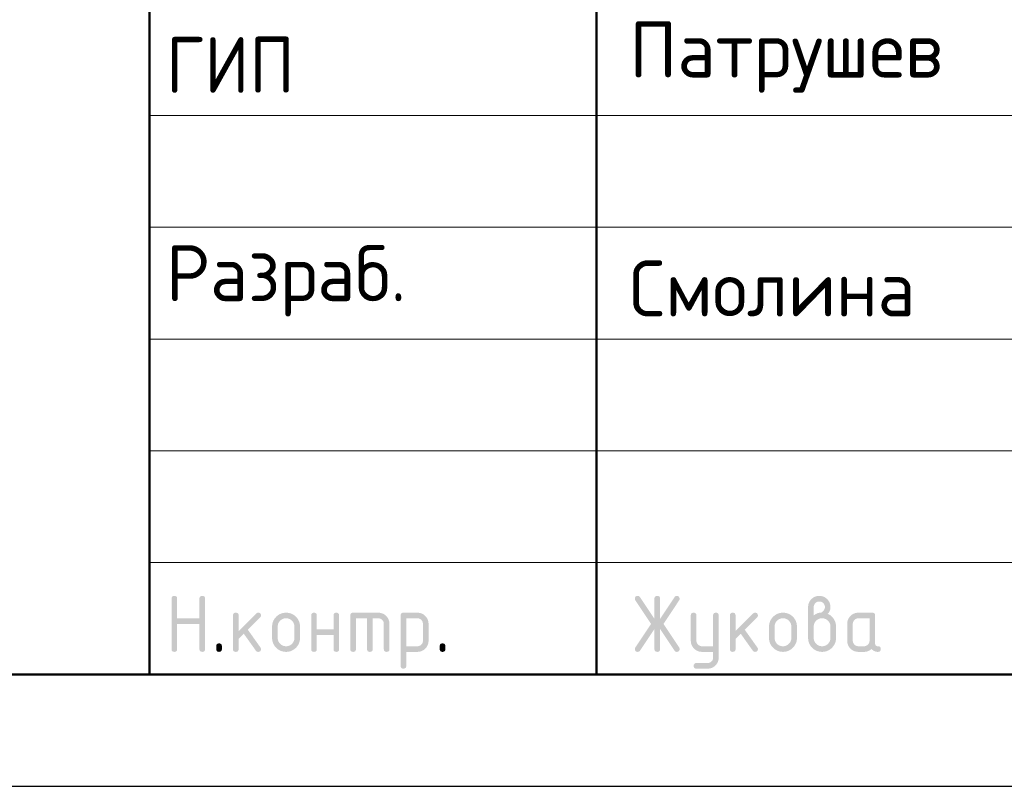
# Model space of a CAD drawing. Header units: millimetres. Extents: x 0 to 50400, y 0 to 35640.
# Tile 2 of 7: x 26904 to 32188, y 0 to 4113. Entities that reach past the tile are written whole.
import ezdxf

# ---------------------------------------------------------------- set-up
doc = ezdxf.new("R2010")
doc.units = ezdxf.units.MM
doc.layers.add('Standard', color=7, linetype='Continuous', lineweight=25)
doc.styles.add('ISOCPEUR', font='txt')

msp = doc.modelspace()

# ---------------------------------------------------------------- hatches: boundary and pattern name
at = {"layer": 'Standard', "linetype": 'Continuous', "lineweight": 25, "transparency": 33554687}
for points in [[(27718.9, 736.5), (27718.9, 1006.5), (27718.9, 1008.4), (27719.1, 1010.1), (27719.4, 1011.7), (27719.8, 1013.1), (27720.3, 1014.5), (27721, 1015.7), (27721.7, 1016.9), (27722.7, 1017.8), (27723.6, 1018.7), (27724.8, 1019.4), (27725.9, 1020.1), (27727.4, 1020.6), (27728.8, 1021.1), (27730.4, 1021.3), (27732, 1021.5), (27733.9, 1021.5), (27735.8, 1021.5), (27737.4, 1021.3), (27739.1, 1021.1), (27740.5, 1020.6), (27741.9, 1020.1), (27743.1, 1019.4), (27744.3, 1018.7), (27745.2, 1017.8), (27746.1, 1016.9), (27746.8, 1015.7), (27747.5, 1014.5), (27748, 1013.1), (27748.5, 1011.7), (27748.7, 1010.1), (27749, 1008.4), (27749, 1006.6), (27749, 901.6), (27868.6, 901.6), (27868.6, 1006.6), (27868.6, 1008.4), (27868.9, 1010.1), (27869.1, 1011.7), (27869.6, 1013.1), (27870, 1014.5), (27870.7, 1015.7), (27871.4, 1016.9), (27872.4, 1017.8), (27873.3, 1018.7), (27874.5, 1019.4), (27875.7, 1020.1), (27877.1, 1020.6), (27878.5, 1021.1), (27880.1, 1021.3), (27881.8, 1021.5), (27883.6, 1021.5), (27885.5, 1021.5), (27887.2, 1021.3), (27888.8, 1021.1), (27890.2, 1020.6), (27891.6, 1020.1), (27892.8, 1019.4), (27894, 1018.7), (27894.9, 1017.8), (27895.9, 1016.9), (27896.6, 1015.7), (27897.3, 1014.5), (27897.7, 1013.1), (27898.2, 1011.7), (27898.4, 1010.1), (27898.7, 1008.4), (27898.7, 1006.5), (27898.7, 736.5), (27898.7, 734.7), (27898.4, 733), (27898.2, 731.4), (27897.7, 730), (27897.3, 728.6), (27896.6, 727.4), (27895.9, 726.2), (27894.9, 725.3), (27894, 724.4), (27892.8, 723.7), (27891.6, 723), (27890.2, 722.5), (27888.8, 722), (27887.2, 721.8), (27885.5, 721.5), (27883.6, 721.5), (27881.8, 721.5), (27880.1, 721.8), (27878.5, 722), (27877.1, 722.5), (27875.7, 723), (27874.5, 723.7), (27873.3, 724.4), (27872.4, 725.3), (27871.4, 726.2), (27870.7, 727.4), (27870, 728.6), (27869.6, 730), (27869.1, 731.4), (27868.9, 733), (27868.6, 734.7), (27868.6, 736.5), (27868.6, 871.5), (27749, 871.5), (27749, 736.5), (27749, 734.7), (27748.7, 733), (27748.5, 731.4), (27748, 730), (27747.5, 728.6), (27746.8, 727.4), (27746.1, 726.2), (27745.2, 725.3), (27744.3, 724.4), (27743.1, 723.7), (27741.9, 723), (27740.5, 722.5), (27739.1, 722), (27737.4, 721.8), (27735.8, 721.5), (27733.9, 721.5), (27732, 721.5), (27730.4, 721.8), (27728.8, 722), (27727.4, 722.5), (27725.9, 723), (27724.8, 723.7), (27723.6, 724.4), (27722.7, 725.3), (27721.7, 726.2), (27721, 727.4), (27720.3, 728.6), (27719.8, 730), (27719.4, 731.4), (27719.1, 733), (27718.9, 734.7)], [(30310.2, 844.4), (30232.8, 728.1), (30231.7, 726.5), (30230.4, 725.3), (30229, 724), (30227.4, 723.2), (30225.8, 722.4), (30224, 721.9), (30222.1, 721.5), (30220, 721.5), (30218.2, 721.5), (30216.6, 721.8), (30215, 722), (30213.6, 722.5), (30212.2, 723), (30211, 723.8), (30209.9, 724.5), (30209, 725.5), (30208, 726.4), (30207.4, 727.7), (30206.7, 728.9), (30206.2, 730.4), (30205.7, 731.8), (30205.5, 733.5), (30205.3, 735.2), (30205.3, 737.2), (30205.3, 739.1), (30205.9, 741.1), (30206.5, 743), (30207.8, 744.9), (30292.1, 871.4), (30207.8, 997.9), (30206.5, 999.9), (30205.9, 1001.8), (30205.3, 1003.8), (30205.3, 1005.9), (30205.3, 1007.8), (30205.5, 1009.5), (30205.7, 1011.3), (30206.2, 1012.7), (30206.7, 1014.2), (30207.4, 1015.4), (30208.1, 1016.6), (30209, 1017.6), (30210, 1018.6), (30211.1, 1019.3), (30212.3, 1020.1), (30213.7, 1020.6), (30215.1, 1021), (30216.8, 1021.3), (30218.4, 1021.5), (30220.3, 1021.5), (30222.3, 1021.5), (30224, 1021.1), (30225.8, 1020.7), (30227.4, 1019.8), (30228.9, 1019), (30230.3, 1017.7), (30231.6, 1016.4), (30232.8, 1014.7), (30310.2, 898.7), (30310.2, 1006.5), (30310.2, 1008.4), (30310.5, 1010.1), (30310.7, 1011.7), (30311.2, 1013.1), (30311.7, 1014.5), (30312.4, 1015.7), (30313.1, 1016.9), (30314, 1017.8), (30314.9, 1018.7), (30316.1, 1019.4), (30317.3, 1020.1), (30318.7, 1020.6), (30320.1, 1021.1), (30321.8, 1021.3), (30323.4, 1021.5), (30325.3, 1021.5), (30327.2, 1021.5), (30328.8, 1021.3), (30330.4, 1021.1), (30331.8, 1020.6), (30333.3, 1020.1), (30334.4, 1019.4), (30335.6, 1018.7), (30336.5, 1017.8), (30337.5, 1016.9), (30338.2, 1015.7), (30338.9, 1014.5), (30339.4, 1013.1), (30339.8, 1011.7), (30340.1, 1010.1), (30340.3, 1008.4), (30340.3, 1006.5), (30340.3, 898.7), (30417.8, 1014.7), (30418.9, 1016.4), (30420.3, 1017.7), (30421.6, 1019), (30423.2, 1019.8), (30424.8, 1020.7), (30426.6, 1021.1), (30428.5, 1021.5), (30430.5, 1021.5), (30432, 1021.5), (30433.4, 1021.3), (30434.9, 1021), (30436.2, 1020.4), (30437.5, 1019.8), (30438.7, 1019), (30439.9, 1018.1), (30441, 1017), (30442, 1015.9), (30442.8, 1014.6), (30443.6, 1013.4), (30444.2, 1012.1), (30444.7, 1010.7), (30445, 1009.3), (30445.3, 1007.9), (30445.3, 1006.3), (30445.3, 1004.1), (30444.6, 1002), (30444, 999.9), (30442.8, 997.9), (30358.5, 871.4), (30442.8, 744.9), (30444, 743), (30444.6, 741), (30445.3, 738.9), (30445.3, 736.8), (30445.3, 735.2), (30445, 733.8), (30444.7, 732.4), (30444.2, 731), (30443.7, 729.7), (30442.9, 728.5), (30442.1, 727.2), (30441.1, 726.1), (30440, 724.9), (30438.8, 724.1), (30437.7, 723.3), (30436.4, 722.7), (30435.1, 722.1), (30433.7, 721.8), (30432.3, 721.5), (30430.7, 721.5), (30428.6, 721.5), (30426.7, 721.9), (30424.8, 722.4), (30423.2, 723.2), (30421.6, 724), (30420.2, 725.3), (30418.9, 726.5), (30417.8, 728.1), (30340.3, 844.4), (30340.3, 736.5), (30340.3, 734.7), (30340.1, 733), (30339.8, 731.4), (30339.4, 730), (30338.9, 728.6), (30338.2, 727.4), (30337.5, 726.2), (30336.5, 725.3), (30335.6, 724.4), (30334.4, 723.7), (30333.3, 723), (30331.8, 722.5), (30330.4, 722), (30328.8, 721.8), (30327.2, 721.5), (30325.3, 721.5), (30323.4, 721.5), (30321.8, 721.8), (30320.1, 722), (30318.7, 722.5), (30317.3, 723), (30316.1, 723.7), (30314.9, 724.4), (30314, 725.3), (30313.1, 726.2), (30312.4, 727.4), (30311.7, 728.6), (30311.2, 730), (30310.7, 731.4), (30310.5, 733), (30310.2, 734.7), (30310.2, 736.5)], [(28078.7, 832.8), (28173, 927.1), (28174.1, 928.1), (28175.3, 929), (28176.5, 929.8), (28177.9, 930.3), (28179.2, 930.8), (28180.6, 931.1), (28182.1, 931.4), (28183.7, 931.4), (28185.6, 931.4), (28187.2, 931.1), (28188.9, 930.9), (28190.3, 930.4), (28191.7, 930), (28192.8, 929.3), (28194, 928.6), (28195, 927.6), (28195.9, 926.7), (28196.6, 925.5), (28197.3, 924.3), (28197.8, 922.9), (28198.2, 921.5), (28198.5, 919.9), (28198.7, 918.3), (28198.7, 916.4), (28198.7, 914.9), (28198.4, 913.5), (28198.1, 912.1), (28197.6, 910.8), (28197, 909.5), (28196.1, 908.3), (28195.3, 907.1), (28194.1, 905.9), (28128.3, 840.1), (28195.7, 745.2), (28197.2, 743.1), (28198, 740.9), (28198.7, 738.7), (28198.7, 736.3), (28198.7, 734.5), (28198.5, 732.8), (28198.2, 731.2), (28197.8, 729.9), (28197.3, 728.5), (28196.6, 727.3), (28195.9, 726.2), (28195, 725.2), (28194, 724.3), (28192.8, 723.6), (28191.7, 722.9), (28190.3, 722.5), (28188.9, 722), (28187.2, 721.8), (28185.6, 721.5), (28183.7, 721.5), (28181.7, 721.5), (28179.9, 721.9), (28178.2, 722.3), (28176.6, 723.1), (28175, 723.9), (28173.7, 725.1), (28172.3, 726.3), (28171.2, 727.9), (28106.7, 818.6), (28078.7, 790.6), (28078.7, 736.5), (28078.7, 734.7), (28078.5, 733), (28078.3, 731.4), (28077.8, 730), (28077.3, 728.6), (28076.6, 727.4), (28075.9, 726.2), (28075, 725.3), (28074, 724.4), (28072.9, 723.7), (28071.7, 723), (28070.3, 722.5), (28068.9, 722), (28067.2, 721.8), (28065.6, 721.5), (28063.7, 721.5), (28061.8, 721.5), (28060.2, 721.8), (28058.5, 722), (28057.1, 722.5), (28055.7, 723), (28054.5, 723.7), (28053.4, 724.4), (28052.4, 725.3), (28051.5, 726.2), (28050.8, 727.4), (28050.1, 728.6), (28049.6, 730), (28049.2, 731.4), (28048.9, 733), (28048.7, 734.7), (28048.7, 736.5), (28048.7, 916.4), (28048.7, 918.3), (28048.9, 919.9), (28049.2, 921.5), (28049.6, 922.9), (28050.1, 924.3), (28050.8, 925.5), (28051.5, 926.7), (28052.4, 927.6), (28053.4, 928.6), (28054.5, 929.3), (28055.7, 930), (28057.1, 930.4), (28058.5, 930.9), (28060.2, 931.1), (28061.8, 931.4), (28063.7, 931.4), (28065.6, 931.4), (28067.2, 931.1), (28068.9, 930.9), (28070.3, 930.4), (28071.7, 930), (28072.9, 929.3), (28074, 928.6), (28075, 927.6), (28075.9, 926.7), (28076.6, 925.5), (28077.3, 924.3), (28077.8, 922.9), (28078.3, 921.5), (28078.5, 919.9), (28078.7, 918.3), (28078.7, 916.4)], [(28498.4, 811.4), (28498.4, 736.5), (28498.4, 734.7), (28498.2, 733), (28497.9, 731.4), (28497.5, 730), (28497, 728.6), (28496.3, 727.4), (28495.6, 726.2), (28494.6, 725.3), (28493.7, 724.4), (28492.5, 723.6), (28491.4, 723), (28489.9, 722.5), (28488.5, 722), (28486.9, 721.8), (28485.2, 721.5), (28483.4, 721.5), (28481.5, 721.5), (28479.8, 721.8), (28478.2, 722), (28476.8, 722.5), (28475.4, 723), (28474.2, 723.7), (28473, 724.4), (28472.1, 725.3), (28471.2, 726.2), (28470.5, 727.4), (28469.8, 728.6), (28469.3, 730), (28468.8, 731.4), (28468.6, 733), (28468.3, 734.7), (28468.3, 736.5), (28468.3, 916.4), (28468.3, 918.3), (28468.6, 919.9), (28468.8, 921.5), (28469.3, 922.9), (28469.8, 924.3), (28470.5, 925.5), (28471.2, 926.7), (28472.1, 927.6), (28473, 928.6), (28474.2, 929.3), (28475.4, 930), (28476.8, 930.4), (28478.2, 930.9), (28479.8, 931.1), (28481.5, 931.4), (28483.4, 931.4), (28485.2, 931.4), (28486.9, 931.1), (28488.5, 930.9), (28489.9, 930.4), (28491.4, 930), (28492.5, 929.3), (28493.7, 928.6), (28494.6, 927.6), (28495.6, 926.7), (28496.3, 925.5), (28497, 924.4), (28497.5, 923), (28497.9, 921.5), (28498.2, 919.9), (28498.4, 918.3), (28498.4, 916.4), (28498.4, 841.5), (28588, 841.5), (28588, 916.4), (28588, 918.3), (28588.2, 919.9), (28588.5, 921.5), (28589, 923), (28589.4, 924.4), (28590.1, 925.5), (28590.8, 926.7), (28591.8, 927.6), (28592.7, 928.6), (28593.9, 929.3), (28595.1, 930), (28596.5, 930.4), (28597.9, 930.9), (28599.5, 931.1), (28601.2, 931.4), (28603, 931.4), (28604.9, 931.4), (28606.6, 931.1), (28608.2, 930.9), (28609.6, 930.4), (28611, 930), (28612.2, 929.3), (28613.4, 928.6), (28614.3, 927.6), (28615.2, 926.7), (28615.9, 925.5), (28616.7, 924.3), (28617.1, 922.9), (28617.6, 921.5), (28617.8, 919.9), (28618.1, 918.3), (28618.1, 916.4), (28618.1, 736.5), (28618.1, 734.7), (28617.8, 733), (28617.6, 731.4), (28617.1, 730), (28616.7, 728.6), (28615.9, 727.4), (28615.2, 726.2), (28614.3, 725.3), (28613.4, 724.4), (28612.2, 723.7), (28611, 723), (28609.6, 722.5), (28608.2, 722), (28606.6, 721.8), (28604.9, 721.5), (28603, 721.5), (28601.2, 721.5), (28599.5, 721.8), (28597.9, 722), (28596.5, 722.5), (28595.1, 723), (28593.9, 723.6), (28592.7, 724.4), (28591.8, 725.3), (28590.8, 726.2), (28590.1, 727.4), (28589.4, 728.6), (28589, 730), (28588.5, 731.4), (28588.2, 733), (28588, 734.7), (28588, 736.5), (28588, 811.4)], [(28693.2, 931.4), (28828.1, 931.4), (28831.2, 931.4), (28834.2, 931.1), (28837.2, 930.8), (28840.1, 930.3), (28843, 929.7), (28845.7, 928.9), (28848.5, 928.1), (28851.2, 927), (28853.8, 925.9), (28856.4, 924.6), (28858.9, 923.2), (28861.3, 921.5), (28863.7, 919.9), (28866, 918), (28868.3, 916.1), (28870.5, 913.9), (28872.7, 911.7), (28874.6, 909.4), (28876.5, 907.1), (28878.2, 904.7), (28879.8, 902.3), (28881.2, 899.7), (28882.5, 897.2), (28883.6, 894.5), (28884.7, 891.9), (28885.5, 889.1), (28886.4, 886.3), (28886.9, 883.4), (28887.5, 880.6), (28887.7, 877.6), (28888, 874.5), (28888, 871.4), (28888, 736.5), (28888, 734.7), (28887.8, 733), (28887.5, 731.4), (28887.1, 730), (28886.6, 728.6), (28885.9, 727.4), (28885.2, 726.2), (28884.3, 725.3), (28883.3, 724.4), (28882.1, 723.7), (28881, 723), (28879.6, 722.5), (28878.1, 722), (28876.5, 721.8), (28874.9, 721.5), (28873, 721.5), (28871.1, 721.5), (28869.5, 721.8), (28867.8, 722), (28866.4, 722.5), (28865, 723), (28863.8, 723.6), (28862.7, 724.4), (28861.7, 725.3), (28860.8, 726.2), (28860.1, 727.4), (28859.4, 728.6), (28858.9, 730), (28858.4, 731.4), (28858.2, 733), (28857.9, 734.7), (28857.9, 736.5), (28857.9, 871.4), (28857.9, 874.5), (28857.4, 877.5), (28856.9, 880.4), (28855.8, 883.1), (28854.7, 885.7), (28853.1, 888.1), (28851.5, 890.5), (28849.3, 892.7), (28847.2, 894.9), (28844.8, 896.5), (28842.4, 898.1), (28839.7, 899.2), (28837.1, 900.2), (28834.1, 900.8), (28831.2, 901.3), (28828, 901.3), (28798.1, 901.3), (28798.1, 736.5), (28798.1, 734.7), (28797.9, 733), (28797.6, 731.4), (28797.2, 730), (28796.7, 728.6), (28796, 727.4), (28795.3, 726.2), (28794.4, 725.3), (28793.4, 724.4), (28792.3, 723.6), (28791.1, 723), (28789.7, 722.5), (28788.3, 722), (28786.6, 721.8), (28785, 721.5), (28783.1, 721.5), (28781.2, 721.5), (28779.6, 721.8), (28777.9, 722), (28776.5, 722.5), (28775.1, 723), (28773.9, 723.6), (28772.8, 724.4), (28771.8, 725.3), (28770.9, 726.2), (28770.2, 727.4), (28769.5, 728.6), (28769, 730), (28768.5, 731.4), (28768.3, 733), (28768.1, 734.7), (28768.1, 736.5), (28768.1, 901.3), (28708.2, 901.3), (28708.2, 736.5), (28708.2, 734.7), (28708, 733), (28707.8, 731.4), (28707.3, 730), (28706.8, 728.6), (28706.1, 727.4), (28705.4, 726.2), (28704.5, 725.3), (28703.5, 724.4), (28702.4, 723.6), (28701.2, 723), (28699.8, 722.5), (28698.4, 722), (28696.7, 721.8), (28695.1, 721.5), (28693.2, 721.5), (28691.3, 721.5), (28689.7, 721.8), (28688, 722), (28686.6, 722.5), (28685.2, 723), (28684, 723.7), (28682.9, 724.4), (28681.9, 725.3), (28681, 726.2), (28680.3, 727.4), (28679.6, 728.6), (28679.1, 730), (28678.7, 731.4), (28678.4, 733), (28678.2, 734.7), (28678.2, 736.5), (28678.2, 916.4), (28678.2, 918.3), (28678.4, 919.9), (28678.6, 921.5), (28679.1, 922.9), (28679.6, 924.3), (28680.3, 925.5), (28681, 926.7), (28681.9, 927.6), (28682.9, 928.6), (28684, 929.3), (28685.2, 930), (28686.6, 930.4), (28688, 930.9), (28689.6, 931.1), (28691.3, 931.4)], [(30625, 691.2), (30625, 721.5), (30565.2, 721.5), (30562, 721.5), (30559, 721.8), (30556, 722.1), (30553.1, 722.6), (30550.2, 723.2), (30547.4, 724), (30544.6, 724.8), (30542, 725.9), (30539.3, 727), (30536.8, 728.4), (30534.2, 729.7), (30531.8, 731.4), (30529.4, 733), (30527.1, 734.9), (30524.8, 736.8), (30522.7, 739), (30520.5, 741.2), (30518.6, 743.5), (30516.7, 745.8), (30515.1, 748.2), (30513.5, 750.7), (30512.1, 753.2), (30510.7, 755.7), (30509.7, 758.4), (30508.6, 761), (30507.8, 763.8), (30507, 766.6), (30506.4, 769.5), (30505.9, 772.4), (30505.6, 775.4), (30505.3, 778.4), (30505.3, 781.5), (30505.3, 916.4), (30505.3, 918.3), (30505.6, 919.9), (30505.8, 921.5), (30506.3, 922.9), (30506.7, 924.3), (30507.4, 925.5), (30508.1, 926.7), (30509.1, 927.6), (30510, 928.6), (30511.2, 929.3), (30512.4, 930), (30513.8, 930.4), (30515.2, 930.9), (30516.8, 931.1), (30518.5, 931.4), (30520.4, 931.4), (30522.2, 931.4), (30523.9, 931.1), (30525.5, 930.9), (30526.9, 930.4), (30528.3, 930), (30529.5, 929.3), (30530.7, 928.6), (30531.6, 927.6), (30532.6, 926.7), (30533.3, 925.5), (30534, 924.4), (30534.4, 923), (30534.9, 921.5), (30535.2, 919.9), (30535.4, 918.3), (30535.4, 916.4), (30535.4, 781.6), (30535.4, 778.5), (30535.9, 775.6), (30536.5, 772.8), (30537.6, 770.2), (30538.7, 767.5), (30540.4, 765.1), (30542, 762.7), (30544.2, 760.4), (30546.4, 758.2), (30548.8, 756.6), (30551.2, 754.9), (30553.9, 753.8), (30556.5, 752.7), (30559.4, 752.2), (30562.2, 751.6), (30565.3, 751.6), (30625, 751.6), (30625, 916.4), (30625, 918.3), (30625.2, 919.9), (30625.5, 921.5), (30625.9, 923), (30626.4, 924.4), (30627.1, 925.5), (30627.8, 926.7), (30628.7, 927.6), (30629.7, 928.6), (30630.9, 929.3), (30632, 930), (30633.4, 930.4), (30634.9, 930.9), (30636.5, 931.1), (30638.1, 931.4), (30640, 931.4), (30641.9, 931.4), (30643.5, 931.1), (30645.2, 930.9), (30646.6, 930.4), (30648, 930), (30649.2, 929.3), (30650.4, 928.6), (30651.3, 927.6), (30652.2, 926.7), (30652.9, 925.5), (30653.6, 924.3), (30654.1, 923), (30654.6, 921.5), (30654.8, 919.9), (30655, 918.3), (30655, 916.4), (30655, 691.6), (30655, 688.5), (30654.8, 685.5), (30654.5, 682.5), (30654, 679.6), (30653.4, 676.7), (30652.6, 673.9), (30651.8, 671.2), (30650.8, 668.5), (30649.7, 665.8), (30648.4, 663.3), (30647, 660.8), (30645.4, 658.4), (30643.8, 655.9), (30642, 653.6), (30640.1, 651.3), (30637.9, 649.1), (30635.8, 646.9), (30633.5, 645), (30631.3, 643.1), (30628.9, 641.5), (30626.5, 639.9), (30624, 638.5), (30621.5, 637.1), (30618.9, 636), (30616.2, 634.9), (30613.5, 634.1), (30610.7, 633.3), (30607.9, 632.8), (30605, 632.2), (30602, 631.9), (30599, 631.7), (30595.9, 631.7), (30535.4, 631.7), (30533.5, 631.7), (30531.9, 631.9), (30530.2, 632.1), (30528.8, 632.6), (30527.4, 633.1), (30526.2, 633.8), (30525.1, 634.5), (30524.1, 635.4), (30523.2, 636.4), (30522.5, 637.5), (30521.8, 638.7), (30521.3, 640.1), (30520.9, 641.5), (30520.6, 643.2), (30520.4, 644.8), (30520.4, 646.7), (30520.4, 648.2), (30520.7, 649.6), (30521, 650.9), (30521.5, 652.3), (30522.1, 653.6), (30522.9, 654.8), (30523.8, 656), (30524.9, 657.2), (30526.1, 658.3), (30527.3, 659.2), (30528.5, 660), (30529.8, 660.6), (30531.1, 661.1), (30532.5, 661.4), (30533.9, 661.7), (30535.4, 661.7), (30595.1, 661.7), (30598.3, 661.7), (30601.2, 662.2), (30604.1, 662.8), (30606.8, 663.8), (30609.4, 664.9), (30611.8, 666.4), (30614.2, 668), (30616.4, 670.1), (30618.5, 672.2), (30620.2, 674.6), (30621.8, 676.9), (30622.8, 679.6), (30623.9, 682.2), (30624.5, 685.1), (30625, 688)], [(30745.2, 832.8), (30839.5, 927.1), (30840.6, 928.1), (30841.8, 929), (30843, 929.8), (30844.3, 930.3), (30845.7, 930.8), (30847.1, 931.1), (30848.6, 931.4), (30850.2, 931.4), (30852.1, 931.4), (30853.7, 931.1), (30855.3, 930.9), (30856.7, 930.4), (30858.2, 930), (30859.3, 929.3), (30860.5, 928.6), (30861.4, 927.6), (30862.4, 926.7), (30863.1, 925.5), (30863.8, 924.3), (30864.2, 922.9), (30864.7, 921.5), (30864.9, 919.9), (30865.2, 918.3), (30865.2, 916.4), (30865.2, 914.9), (30864.9, 913.5), (30864.6, 912.1), (30864, 910.8), (30863.5, 909.5), (30862.6, 908.3), (30861.8, 907.1), (30860.6, 905.9), (30794.8, 840.1), (30862.2, 745.2), (30863.7, 743.1), (30864.4, 740.9), (30865.2, 738.7), (30865.2, 736.3), (30865.2, 734.5), (30864.9, 732.8), (30864.7, 731.2), (30864.2, 729.9), (30863.8, 728.5), (30863.1, 727.3), (30862.4, 726.2), (30861.4, 725.2), (30860.5, 724.3), (30859.3, 723.6), (30858.2, 722.9), (30856.7, 722.5), (30855.3, 722), (30853.7, 721.8), (30852.1, 721.5), (30850.2, 721.5), (30848.2, 721.5), (30846.4, 721.9), (30844.7, 722.3), (30843.1, 723.1), (30841.5, 723.9), (30840.2, 725.1), (30838.8, 726.3), (30837.7, 727.9), (30773.2, 818.6), (30745.2, 790.6), (30745.2, 736.5), (30745.2, 734.7), (30745, 733), (30744.7, 731.4), (30744.3, 730), (30743.8, 728.6), (30743.1, 727.4), (30742.4, 726.2), (30741.5, 725.3), (30740.5, 724.4), (30739.4, 723.7), (30738.2, 723), (30736.8, 722.5), (30735.4, 722), (30733.7, 721.8), (30732.1, 721.5), (30730.2, 721.5), (30728.3, 721.5), (30726.7, 721.8), (30725, 722), (30723.6, 722.5), (30722.2, 723), (30721, 723.7), (30719.9, 724.4), (30718.9, 725.3), (30718, 726.2), (30717.3, 727.4), (30716.6, 728.6), (30716.1, 730), (30715.6, 731.4), (30715.4, 733), (30715.2, 734.7), (30715.2, 736.5), (30715.2, 916.4), (30715.2, 918.3), (30715.4, 919.9), (30715.6, 921.5), (30716.1, 922.9), (30716.6, 924.3), (30717.3, 925.5), (30718, 926.7), (30718.9, 927.6), (30719.9, 928.6), (30721, 929.3), (30722.2, 930), (30723.6, 930.4), (30725, 930.9), (30726.7, 931.1), (30728.3, 931.4), (30730.2, 931.4), (30732.1, 931.4), (30733.7, 931.1), (30735.4, 930.9), (30736.8, 930.4), (30738.2, 930), (30739.4, 929.3), (30740.5, 928.6), (30741.5, 927.6), (30742.4, 926.7), (30743.1, 925.5), (30743.8, 924.3), (30744.3, 922.9), (30744.7, 921.5), (30745, 919.9), (30745.2, 918.3), (30745.2, 916.4)], [(27958.8, 751.6), (27958.8, 753.5), (27959, 755.1), (27959.3, 756.8), (27959.7, 758.2), (27960.2, 759.6), (27960.9, 760.8), (27961.6, 761.9), (27962.5, 762.9), (27963.5, 763.8), (27964.7, 764.5), (27965.8, 765.2), (27967.2, 765.7), (27968.6, 766.2), (27970.3, 766.4), (27971.9, 766.6), (27973.8, 766.6), (27975.7, 766.6), (27977.3, 766.4), (27979, 766.2), (27980.4, 765.7), (27981.8, 765.2), (27983, 764.5), (27984.1, 763.8), (27985.1, 762.9), (27986, 761.9), (27986.7, 760.8), (27987.4, 759.6), (27987.9, 758.2), (27988.4, 756.8), (27988.6, 755.1), (27988.8, 753.5), (27988.8, 751.6), (27988.8, 736.6), (27988.8, 734.7), (27988.6, 733), (27988.4, 731.4), (27987.9, 730), (27987.4, 728.6), (27986.7, 727.4), (27986, 726.2), (27985.1, 725.3), (27984.1, 724.4), (27983, 723.7), (27981.8, 723), (27980.4, 722.5), (27979, 722), (27977.3, 721.8), (27975.7, 721.5), (27973.8, 721.5), (27971.9, 721.5), (27970.3, 721.8), (27968.6, 722), (27967.2, 722.5), (27965.8, 723), (27964.7, 723.7), (27963.5, 724.4), (27962.5, 725.3), (27961.6, 726.2), (27960.9, 727.4), (27960.2, 728.6), (27959.7, 730), (27959.3, 731.4), (27959, 733), (27958.8, 734.7), (27958.8, 736.6)], [(29158, 751.6), (29158, 753.5), (29158.2, 755.1), (29158.4, 756.8), (29158.9, 758.2), (29159.4, 759.6), (29160.1, 760.8), (29160.8, 761.9), (29161.7, 762.9), (29162.6, 763.8), (29163.8, 764.5), (29165, 765.2), (29166.4, 765.7), (29167.8, 766.2), (29169.5, 766.4), (29171.1, 766.6), (29173, 766.6), (29174.9, 766.6), (29176.5, 766.4), (29178.1, 766.2), (29179.6, 765.7), (29181, 765.2), (29182.1, 764.5), (29183.3, 763.8), (29184.3, 762.9), (29185.2, 761.9), (29185.9, 760.8), (29186.6, 759.6), (29187.1, 758.2), (29187.5, 756.8), (29187.8, 755.1), (29188, 753.5), (29188, 751.6), (29188, 736.6), (29188, 734.7), (29187.8, 733), (29187.5, 731.4), (29187.1, 730), (29186.6, 728.6), (29185.9, 727.4), (29185.2, 726.2), (29184.3, 725.3), (29183.3, 724.4), (29182.1, 723.7), (29181, 723), (29179.6, 722.5), (29178.1, 722), (29176.5, 721.8), (29174.9, 721.5), (29173, 721.5), (29171.1, 721.5), (29169.5, 721.8), (29167.8, 722), (29166.4, 722.5), (29165, 723), (29163.8, 723.7), (29162.6, 724.4), (29161.7, 725.3), (29160.8, 726.2), (29160.1, 727.4), (29159.4, 728.6), (29158.9, 730), (29158.4, 731.4), (29158.2, 733), (29158, 734.7), (29158, 736.6)]]:
    msp.add_hatch(color=7, dxfattribs=at).paths.add_polyline_path(points, flags=16)
h = msp.add_hatch(color=7, dxfattribs=at)
h.paths.add_polyline_path([(31164.9, 916.5), (31169.6, 920.2), (31174.2, 923), (31178.8, 925.9), (31183.2, 927.7), (31187.5, 929.6), (31191.7, 930.5), (31195.9, 931.5), (31199.9, 931.5), (31202.2, 931.5), (31204.4, 932.1), (31206.7, 932.8), (31208.8, 934.1), (31211, 935.4), (31213.1, 937.4), (31215.1, 939.3), (31217.1, 941.9), (31219.1, 944.4), (31220.5, 946.8), (31222, 949.3), (31222.9, 951.7), (31223.9, 954.1), (31224.4, 956.6), (31224.9, 959), (31224.9, 961.5), (31224.9, 964.6), (31224.3, 967.6), (31223.8, 970.5), (31222.7, 973.2), (31221.6, 975.8), (31220, 978.2), (31218.4, 980.7), (31216.2, 982.8), (31214.1, 985), (31211.7, 986.6), (31209.2, 988.2), (31206.6, 989.3), (31203.9, 990.4), (31201, 990.9), (31198.1, 991.5), (31194.9, 991.5), (31191.8, 991.5), (31188.9, 990.9), (31186, 990.4), (31183.3, 989.3), (31180.7, 988.2), (31178.2, 986.5), (31175.8, 984.9), (31173.6, 982.7), (31171.4, 980.5), (31169.8, 978.1), (31168.2, 975.7), (31167.1, 973), (31166, 970.4), (31165.4, 967.5), (31164.9, 964.6), (31164.9, 961.5)])
h.paths.add_polyline_path([(31239.6, 925.4), (31244.8, 923.3), (31249.4, 920.4), (31254.1, 917.7), (31258.2, 914.2), (31262.2, 910.8), (31265.8, 906.7), (31269.4, 902.6), (31272.4, 897.9), (31275.4, 893.2), (31277.7, 888.3), (31280, 883.3), (31281.5, 878.1), (31283, 873), (31283.8, 867.6), (31284.5, 862.2), (31284.5, 856.5), (31284.5, 796.5), (31284.5, 792.6), (31284.2, 788.9), (31283.9, 785.1), (31283.2, 781.5), (31282.5, 777.8), (31281.5, 774.4), (31280.4, 770.9), (31279.1, 767.6), (31277.7, 764.2), (31276, 761.1), (31274.3, 757.9), (31272.2, 754.9), (31270.2, 751.8), (31267.8, 749), (31265.4, 746.1), (31262.7, 743.4), (31259.9, 740.6), (31257, 738.2), (31254.2, 735.9), (31251.1, 733.8), (31248.1, 731.8), (31244.9, 730.1), (31241.8, 728.4), (31238.5, 727), (31235.2, 725.6), (31231.7, 724.6), (31228.2, 723.6), (31224.7, 722.9), (31221, 722.2), (31217.3, 721.9), (31213.6, 721.5), (31209.7, 721.5), (31205.8, 721.5), (31202, 721.9), (31198.2, 722.2), (31194.6, 722.9), (31191, 723.6), (31187.6, 724.6), (31184.1, 725.7), (31180.8, 727), (31177.4, 728.4), (31174.3, 730.1), (31171.1, 731.8), (31168.1, 733.9), (31165.1, 735.9), (31162.2, 738.3), (31159.3, 740.7), (31156.6, 743.5), (31153.9, 746.2), (31151.5, 749.1), (31149.1, 752), (31147.1, 755), (31145, 758), (31143.3, 761.2), (31141.6, 764.4), (31140.3, 767.7), (31138.9, 771), (31137.9, 774.5), (31136.9, 777.9), (31136.2, 781.6), (31135.5, 785.2), (31135.2, 788.9), (31134.8, 792.7), (31134.8, 796.5), (31134.8, 961.5), (31134.8, 964.7), (31135.1, 967.7), (31135.4, 970.8), (31135.9, 973.7), (31136.5, 976.6), (31137.3, 979.4), (31138.1, 982.1), (31139.2, 984.8), (31140.3, 987.5), (31141.6, 990), (31143, 992.6), (31144.6, 995), (31146.3, 997.4), (31148.2, 999.7), (31150.1, 1002), (31152.3, 1004.2), (31154.5, 1006.3), (31156.8, 1008.2), (31159.1, 1010.1), (31161.5, 1011.8), (31163.9, 1013.4), (31166.4, 1014.7), (31169, 1016.1), (31171.6, 1017.2), (31174.3, 1018.3), (31177, 1019.1), (31179.8, 1019.9), (31182.7, 1020.5), (31185.5, 1021), (31188.5, 1021.3), (31191.5, 1021.5), (31194.7, 1021.5), (31197.8, 1021.5), (31200.8, 1021.3), (31203.9, 1021), (31206.7, 1020.5), (31209.6, 1019.9), (31212.4, 1019.1), (31215.2, 1018.3), (31217.9, 1017.2), (31220.5, 1016.1), (31223, 1014.7), (31225.6, 1013.3), (31228, 1011.7), (31230.4, 1010.1), (31232.7, 1008.1), (31235, 1006.2), (31237.2, 1004), (31239.3, 1001.9), (31241.2, 999.6), (31243.1, 997.3), (31244.7, 994.8), (31246.4, 992.4), (31247.7, 989.9), (31249.1, 987.3), (31250.2, 984.7), (31251.2, 982), (31252.1, 979.2), (31252.9, 976.5), (31253.4, 973.6), (31254, 970.7), (31254.2, 967.7), (31254.5, 964.7), (31254.5, 961.5), (31254.5, 955.9), (31253.6, 950.8), (31252.6, 945.7), (31250.8, 941.1), (31248.9, 936.6), (31246.1, 932.7), (31243.4, 928.8)], flags=16)
h.paths.add_polyline_path([(31254.5, 796.6), (31254.5, 856.6), (31254.5, 861.2), (31253.7, 865.5), (31252.9, 869.9), (31251.2, 873.8), (31249.6, 877.8), (31247.2, 881.4), (31244.7, 885.1), (31241.5, 888.4), (31238.2, 891.7), (31234.6, 894.1), (31231, 896.6), (31227, 898.3), (31223.1, 899.9), (31218.7, 900.7), (31214.4, 901.6), (31209.7, 901.6), (31205, 901.6), (31200.7, 900.7), (31196.3, 899.9), (31192.4, 898.3), (31188.4, 896.6), (31184.8, 894.1), (31181.1, 891.7), (31177.9, 888.4), (31174.6, 885.1), (31172.2, 881.4), (31169.8, 877.8), (31168.1, 873.8), (31166.5, 869.9), (31165.7, 865.5), (31164.9, 861.2), (31164.9, 856.6), (31164.9, 796.6), (31164.9, 791.9), (31165.7, 787.5), (31166.5, 783.2), (31168.1, 779.2), (31169.8, 775.2), (31172.2, 771.6), (31174.6, 767.9), (31177.9, 764.7), (31181.1, 761.4), (31184.8, 758.9), (31188.4, 756.5), (31192.4, 754.9), (31196.3, 753.2), (31200.7, 752.4), (31205, 751.6), (31209.7, 751.6), (31214.4, 751.6), (31218.7, 752.4), (31223.1, 753.2), (31227, 754.9), (31231, 756.5), (31234.6, 759), (31238.2, 761.5), (31241.5, 764.8), (31244.7, 768.1), (31247.2, 771.7), (31249.6, 775.3), (31251.2, 779.3), (31252.9, 783.3), (31253.7, 787.6), (31254.5, 791.9)])
h = msp.add_hatch(color=7, dxfattribs=at)
h.paths.add_polyline_path([(28258.5, 796.5), (28258.5, 856.4), (28258.5, 860.3), (28258.8, 864.1), (28259.2, 867.8), (28259.9, 871.4), (28260.6, 875), (28261.6, 878.5), (28262.6, 881.9), (28264, 885.3), (28265.3, 888.6), (28267.1, 891.7), (28268.8, 894.9), (28270.8, 897.9), (28272.9, 901), (28275.3, 903.8), (28277.7, 906.7), (28280.4, 909.5), (28283.1, 912.2), (28286, 914.6), (28288.9, 917), (28291.9, 919.1), (28294.9, 921.1), (28298.1, 922.8), (28301.3, 924.5), (28304.6, 925.9), (28307.9, 927.3), (28311.4, 928.3), (28314.8, 929.3), (28318.4, 930), (28322, 930.7), (28325.7, 931), (28329.5, 931.4), (28333.4, 931.4), (28337.3, 931.4), (28341.1, 931), (28344.9, 930.7), (28348.5, 930), (28352.2, 929.3), (28355.6, 928.3), (28359.1, 927.3), (28362.4, 926), (28365.8, 924.6), (28368.9, 922.9), (28372.1, 921.2), (28375.1, 919.2), (28378.1, 917.1), (28381, 914.8), (28383.9, 912.4), (28386.6, 909.7), (28389.3, 907), (28391.6, 904.1), (28394, 901.3), (28396, 898.2), (28398.1, 895.2), (28399.8, 892), (28401.5, 888.9), (28402.8, 885.5), (28404.2, 882.2), (28405.2, 878.7), (28406.2, 875.2), (28406.9, 871.6), (28407.6, 868), (28407.9, 864.2), (28408.2, 860.4), (28408.2, 856.4), (28408.2, 796.5), (28408.2, 792.6), (28407.9, 788.9), (28407.5, 785.1), (28406.9, 781.5), (28406.2, 777.9), (28405.2, 774.4), (28404.1, 771), (28402.8, 767.7), (28401.4, 764.4), (28399.7, 761.2), (28398, 758), (28395.9, 755), (28393.9, 752), (28391.5, 749.1), (28389.1, 746.2), (28386.3, 743.5), (28383.6, 740.7), (28380.7, 738.3), (28377.8, 735.9), (28374.8, 733.9), (28371.8, 731.8), (28368.6, 730.1), (28365.5, 728.4), (28362.2, 727), (28358.8, 725.6), (28355.4, 724.6), (28351.9, 723.6), (28348.3, 722.9), (28344.7, 722.2), (28341, 721.9), (28337.3, 721.5), (28333.4, 721.5), (28329.5, 721.5), (28325.7, 721.9), (28322, 722.2), (28318.4, 722.9), (28314.8, 723.6), (28311.4, 724.6), (28307.9, 725.6), (28304.6, 727), (28301.3, 728.4), (28298.1, 730.1), (28294.9, 731.8), (28291.9, 733.9), (28288.9, 735.9), (28286, 738.3), (28283.1, 740.7), (28280.4, 743.5), (28277.7, 746.2), (28275.3, 749.1), (28272.9, 752), (28270.8, 755), (28268.8, 758), (28267.1, 761.2), (28265.3, 764.4), (28264, 767.7), (28262.6, 771), (28261.6, 774.4), (28260.6, 777.9), (28259.9, 781.5), (28259.2, 785.1), (28258.8, 788.9), (28258.5, 792.6)], flags=16)
h.paths.add_polyline_path([(28378.2, 796.6), (28378.2, 856.6), (28378.2, 861.2), (28377.4, 865.5), (28376.5, 869.9), (28374.9, 873.8), (28373.2, 877.8), (28370.8, 881.4), (28368.3, 885.1), (28365.1, 888.4), (28361.8, 891.7), (28358.1, 894.1), (28354.5, 896.6), (28350.6, 898.3), (28346.6, 899.9), (28342.3, 900.7), (28338, 901.6), (28333.4, 901.6), (28328.7, 901.6), (28324.4, 900.7), (28320.1, 899.9), (28316.2, 898.3), (28312.2, 896.6), (28308.6, 894.1), (28305, 891.7), (28301.7, 888.4), (28298.4, 885.1), (28295.9, 881.4), (28293.5, 877.8), (28291.8, 873.8), (28290.2, 869.9), (28289.4, 865.5), (28288.6, 861.2), (28288.6, 856.6), (28288.6, 796.6), (28288.6, 791.9), (28289.4, 787.5), (28290.2, 783.2), (28291.8, 779.2), (28293.4, 775.2), (28295.9, 771.6), (28298.3, 767.9), (28301.6, 764.7), (28304.8, 761.4), (28308.4, 758.9), (28312.1, 756.5), (28316, 754.9), (28320, 753.2), (28324.3, 752.4), (28328.7, 751.6), (28333.4, 751.6), (28338, 751.6), (28342.3, 752.4), (28346.6, 753.2), (28350.6, 754.9), (28354.5, 756.5), (28358.1, 759), (28361.8, 761.5), (28365.1, 764.8), (28368.3, 768.1), (28370.8, 771.7), (28373.2, 775.3), (28374.9, 779.3), (28376.5, 783.3), (28377.4, 787.6), (28378.2, 791.9)])
h = msp.add_hatch(color=7, dxfattribs=at)
h.paths.add_polyline_path([(28948.1, 916.4), (28948.1, 918.3), (28948.4, 919.9), (28948.6, 921.5), (28949.1, 923), (28949.5, 924.3), (28950.2, 925.5), (28950.9, 926.7), (28951.9, 927.6), (28952.8, 928.6), (28954, 929.3), (28955.1, 930), (28956.5, 930.4), (28957.9, 930.9), (28959.6, 931.1), (28961.2, 931.4), (28963.1, 931.4), (29038, 931.4), (29041.1, 931.4), (29044.1, 931.1), (29047.2, 930.8), (29050.1, 930.3), (29052.9, 929.8), (29055.7, 928.9), (29058.5, 928.1), (29061.2, 927), (29063.8, 925.9), (29066.4, 924.6), (29068.9, 923.2), (29071.3, 921.6), (29073.7, 920), (29076, 918.1), (29078.3, 916.2), (29080.5, 914), (29082.7, 911.8), (29084.6, 909.5), (29086.5, 907.2), (29088.1, 904.8), (29089.7, 902.4), (29091.1, 899.9), (29092.4, 897.3), (29093.5, 894.7), (29094.6, 892), (29095.4, 889.2), (29096.2, 886.5), (29096.8, 883.5), (29097.3, 880.6), (29097.6, 877.6), (29097.8, 874.6), (29097.8, 871.4), (29097.8, 781.5), (29097.8, 778.4), (29097.6, 775.4), (29097.3, 772.4), (29096.8, 769.5), (29096.2, 766.6), (29095.4, 763.8), (29094.6, 761), (29093.5, 758.4), (29092.4, 755.7), (29091.1, 753.2), (29089.7, 750.7), (29088.1, 748.2), (29086.5, 745.8), (29084.6, 743.5), (29082.7, 741.2), (29080.5, 739), (29078.3, 736.8), (29076, 734.9), (29073.8, 733), (29071.3, 731.4), (29068.9, 729.7), (29066.4, 728.4), (29063.9, 727), (29061.2, 725.9), (29058.6, 724.8), (29055.8, 724), (29053, 723.2), (29050.1, 722.6), (29047.2, 722.1), (29044.2, 721.8), (29041.1, 721.5), (29038, 721.5), (28978.2, 721.5), (28978.2, 646.6), (28978.2, 644.8), (28977.9, 643.1), (28977.7, 641.5), (28977.2, 640.1), (28976.8, 638.7), (28976.1, 637.5), (28975.4, 636.3), (28974.4, 635.4), (28973.5, 634.5), (28972.3, 633.8), (28971.1, 633.1), (28969.7, 632.6), (28968.3, 632.1), (28966.7, 631.9), (28965, 631.7), (28963.1, 631.7), (28961.3, 631.7), (28959.6, 631.9), (28958, 632.1), (28956.6, 632.6), (28955.2, 633.1), (28954, 633.8), (28952.8, 634.5), (28951.9, 635.4), (28950.9, 636.3), (28950.2, 637.5), (28949.5, 638.7), (28949.1, 640.1), (28948.6, 641.5), (28948.4, 643.1), (28948.1, 644.8), (28948.1, 646.6)], flags=16)
h.paths.add_polyline_path([(28978.2, 901.3), (28978.2, 751.6), (29037.9, 751.6), (29041, 751.6), (29043.9, 752.1), (29046.8, 752.7), (29049.4, 753.8), (29052.1, 754.9), (29054.5, 756.5), (29056.9, 758.1), (29059.1, 760.3), (29061.3, 762.5), (29062.9, 764.9), (29064.5, 767.4), (29065.6, 770), (29066.7, 772.7), (29067.2, 775.5), (29067.8, 778.4), (29067.8, 781.5), (29067.8, 871.4), (29067.8, 874.6), (29067.2, 877.5), (29066.7, 880.4), (29065.6, 883.1), (29064.6, 885.7), (29062.9, 888.1), (29061.3, 890.5), (29059.2, 892.7), (29057, 894.9), (29054.6, 896.5), (29052.2, 898.1), (29049.6, 899.2), (29046.9, 900.2), (29044, 900.8), (29041.1, 901.3), (29037.9, 901.3)])
h = msp.add_hatch(color=7, dxfattribs=at)
h.paths.add_polyline_path([(30925, 796.5), (30925, 856.4), (30925, 860.3), (30925.3, 864.1), (30925.7, 867.8), (30926.4, 871.4), (30927, 875), (30928.1, 878.5), (30929.1, 881.9), (30930.5, 885.3), (30931.8, 888.6), (30933.6, 891.7), (30935.3, 894.9), (30937.3, 897.9), (30939.4, 901), (30941.8, 903.8), (30944.2, 906.7), (30946.9, 909.5), (30949.6, 912.2), (30952.5, 914.6), (30955.4, 917), (30958.4, 919.1), (30961.4, 921.1), (30964.6, 922.8), (30967.8, 924.5), (30971.1, 925.9), (30974.4, 927.3), (30977.8, 928.3), (30981.3, 929.3), (30984.9, 930), (30988.5, 930.7), (30992.2, 931), (30996, 931.4), (30999.9, 931.4), (31003.8, 931.4), (31007.6, 931), (31011.4, 930.7), (31015, 930), (31018.6, 929.3), (31022.1, 928.3), (31025.6, 927.3), (31028.9, 926), (31032.2, 924.6), (31035.4, 922.9), (31038.6, 921.2), (31041.6, 919.2), (31044.6, 917.1), (31047.5, 914.8), (31050.3, 912.4), (31053, 909.7), (31055.8, 907), (31058.1, 904.1), (31060.5, 901.3), (31062.5, 898.2), (31064.6, 895.2), (31066.3, 892), (31068, 888.9), (31069.3, 885.5), (31070.7, 882.2), (31071.7, 878.7), (31072.7, 875.2), (31073.4, 871.6), (31074, 868), (31074.4, 864.2), (31074.7, 860.4), (31074.7, 856.4), (31074.7, 796.5), (31074.7, 792.6), (31074.4, 788.9), (31074, 785.1), (31073.3, 781.5), (31072.7, 777.9), (31071.6, 774.4), (31070.6, 771), (31069.2, 767.7), (31067.9, 764.4), (31066.2, 761.2), (31064.5, 758), (31062.4, 755), (31060.3, 752), (31058, 749.1), (31055.6, 746.2), (31052.8, 743.5), (31050.1, 740.7), (31047.2, 738.3), (31044.3, 735.9), (31041.3, 733.9), (31038.3, 731.8), (31035.1, 730.1), (31031.9, 728.4), (31028.6, 727), (31025.3, 725.6), (31021.9, 724.6), (31018.4, 723.6), (31014.8, 722.9), (31011.2, 722.2), (31007.5, 721.9), (31003.7, 721.5), (30999.9, 721.5), (30996, 721.5), (30992.2, 721.9), (30988.5, 722.2), (30984.9, 722.9), (30981.3, 723.6), (30977.8, 724.6), (30974.4, 725.6), (30971.1, 727), (30967.8, 728.4), (30964.6, 730.1), (30961.4, 731.8), (30958.4, 733.9), (30955.4, 735.9), (30952.5, 738.3), (30949.6, 740.7), (30946.9, 743.5), (30944.2, 746.2), (30941.8, 749.1), (30939.4, 752), (30937.3, 755), (30935.3, 758), (30933.6, 761.2), (30931.8, 764.4), (30930.5, 767.7), (30929.1, 771), (30928.1, 774.4), (30927, 777.9), (30926.4, 781.5), (30925.7, 785.1), (30925.3, 788.9), (30925, 792.6)], flags=16)
h.paths.add_polyline_path([(31044.7, 796.6), (31044.7, 856.6), (31044.7, 861.2), (31043.8, 865.5), (31043, 869.9), (31041.4, 873.8), (31039.7, 877.8), (31037.3, 881.4), (31034.8, 885.1), (31031.5, 888.4), (31028.3, 891.7), (31024.6, 894.1), (31021, 896.6), (31017.1, 898.3), (31013.1, 899.9), (31008.8, 900.7), (31004.5, 901.6), (30999.9, 901.6), (30995.2, 901.6), (30990.9, 900.7), (30986.6, 899.9), (30982.7, 898.3), (30978.7, 896.6), (30975.1, 894.1), (30971.5, 891.7), (30968.2, 888.4), (30964.9, 885.1), (30962.4, 881.4), (30960, 877.8), (30958.3, 873.8), (30956.7, 869.9), (30955.9, 865.5), (30955, 861.2), (30955, 856.6), (30955, 796.6), (30955, 791.9), (30955.9, 787.5), (30956.7, 783.2), (30958.3, 779.2), (30959.9, 775.2), (30962.4, 771.6), (30964.8, 767.9), (30968.1, 764.7), (30971.3, 761.4), (30974.9, 758.9), (30978.5, 756.5), (30982.5, 754.9), (30986.5, 753.2), (30990.8, 752.4), (30995.2, 751.6), (30999.9, 751.6), (31004.5, 751.6), (31008.8, 752.4), (31013.1, 753.2), (31017.1, 754.9), (31021, 756.5), (31024.6, 759), (31028.3, 761.5), (31031.5, 764.8), (31034.8, 768.1), (31037.3, 771.7), (31039.7, 775.3), (31041.4, 779.3), (31043, 783.3), (31043.8, 787.6), (31044.7, 791.9)])
h = msp.add_hatch(color=7, dxfattribs=at)
h.paths.add_polyline_path([(31464.3, 901.3), (31404.6, 901.3), (31401.5, 901.3), (31398.6, 900.8), (31395.7, 900.2), (31393.1, 899.1), (31390.4, 898), (31388, 896.4), (31385.6, 894.8), (31383.4, 892.6), (31381.2, 890.4), (31379.6, 888), (31378, 885.6), (31376.9, 882.9), (31375.8, 880.3), (31375.3, 877.4), (31374.7, 874.5), (31374.7, 871.4), (31374.7, 781.5), (31374.7, 778.5), (31375.3, 775.6), (31375.8, 772.8), (31376.9, 770.1), (31378, 767.5), (31379.7, 765.1), (31381.3, 762.7), (31383.5, 760.4), (31385.7, 758.2), (31388.2, 756.6), (31390.6, 754.9), (31393.2, 753.8), (31395.8, 752.7), (31398.7, 752.2), (31401.5, 751.6), (31404.6, 751.6), (31434.5, 751.6), (31437.6, 751.6), (31440.4, 752.1), (31443.3, 752.7), (31446, 753.8), (31448.6, 754.9), (31451, 756.5), (31453.4, 758.1), (31455.6, 760.3), (31457.8, 762.5), (31459.4, 764.9), (31461.1, 767.4), (31462.1, 770), (31463.2, 772.7), (31463.8, 775.5), (31464.3, 778.4), (31464.3, 781.5)])
h.paths.add_polyline_path([(31524.4, 736.5), (31524.4, 734.7), (31524.1, 733), (31523.9, 731.4), (31523.4, 730), (31523, 728.6), (31522.3, 727.4), (31521.6, 726.2), (31520.6, 725.3), (31519.7, 724.4), (31518.5, 723.7), (31517.4, 723), (31515.9, 722.5), (31514.5, 722), (31512.9, 721.8), (31511.2, 721.5), (31509.4, 721.5), (31504.2, 721.5), (31499.4, 722.5), (31494.6, 723.5), (31490.4, 725.5), (31486.1, 727.5), (31482.3, 730.5), (31478.4, 733.5), (31475.1, 737.4), (31471, 733.5), (31466.4, 730.5), (31461.7, 727.5), (31456.7, 725.5), (31451.6, 723.5), (31446, 722.5), (31440.5, 721.5), (31434.5, 721.5), (31404.6, 721.5), (31401.4, 721.5), (31398.4, 721.8), (31395.4, 722.1), (31392.4, 722.6), (31389.5, 723.2), (31386.8, 724), (31384, 724.8), (31381.3, 725.9), (31378.7, 727), (31376.1, 728.3), (31373.6, 729.7), (31371.2, 731.3), (31368.8, 732.9), (31366.5, 734.8), (31364.2, 736.7), (31362, 738.9), (31359.8, 741.1), (31357.9, 743.4), (31356, 745.7), (31354.4, 748.1), (31352.8, 750.5), (31351.4, 753.1), (31350.1, 755.6), (31349, 758.2), (31347.9, 760.9), (31347.1, 763.7), (31346.3, 766.5), (31345.7, 769.4), (31345.2, 772.3), (31344.9, 775.3), (31344.7, 778.3), (31344.7, 781.5), (31344.7, 871.4), (31344.7, 874.6), (31344.9, 877.6), (31345.2, 880.6), (31345.7, 883.5), (31346.3, 886.5), (31347.1, 889.2), (31347.9, 892), (31349, 894.7), (31350.1, 897.3), (31351.4, 899.9), (31352.8, 902.4), (31354.4, 904.8), (31356, 907.2), (31357.9, 909.5), (31359.8, 911.8), (31362, 914), (31364.2, 916.2), (31366.5, 918.1), (31368.8, 920), (31371.2, 921.6), (31373.6, 923.2), (31376.1, 924.6), (31378.7, 925.9), (31381.3, 927), (31384, 928.1), (31386.8, 928.9), (31389.5, 929.8), (31392.4, 930.3), (31395.4, 930.8), (31398.4, 931.1), (31401.4, 931.4), (31404.6, 931.4), (31479.4, 931.4), (31481.3, 931.4), (31482.9, 931.1), (31484.6, 930.9), (31486, 930.4), (31487.4, 930), (31488.5, 929.3), (31489.7, 928.6), (31490.6, 927.6), (31491.6, 926.7), (31492.3, 925.5), (31493, 924.3), (31493.4, 922.9), (31493.9, 921.5), (31494.1, 919.9), (31494.4, 918.3), (31494.4, 916.4), (31494.4, 766.5), (31494.4, 764.6), (31494.6, 763), (31494.9, 761.4), (31495.3, 760), (31495.8, 758.5), (31496.5, 757.4), (31497.2, 756.2), (31498.1, 755.3), (31499.1, 754.3), (31500.2, 753.6), (31501.4, 752.9), (31502.8, 752.5), (31504.2, 752), (31505.9, 751.8), (31507.5, 751.5), (31509.4, 751.5), (31511.2, 751.5), (31512.9, 751.3), (31514.5, 751.1), (31515.9, 750.6), (31517.3, 750.1), (31518.5, 749.4), (31519.7, 748.7), (31520.6, 747.8), (31521.6, 746.8), (31522.3, 745.7), (31523, 744.5), (31523.4, 743.1), (31523.9, 741.7), (31524.1, 740), (31524.4, 738.4)], flags=16)

# ---------------------------------------------------------------- linework, layer by layer
at = {"layer": 'Standard', "color": 7, "linetype": 'Continuous', "lineweight": 50, "transparency": 33554687}
for p, q in [((27600, 600), (27600, 7200)), ((30000, 600), (30000, 7200))]:
    msp.add_line(p, q, dxfattribs=at)
at = {"layer": 'Standard', "color": 7, "linetype": 'Continuous', "lineweight": 13, "transparency": 33554687}
for p, q in [((27600, 3600), (35400, 3600)), ((27600, 3000), (35400, 3000)), ((27600, 3000), (35400, 3000)), ((27600, 2400), (35400, 2400)), ((27600, 2400), (35400, 2400)), ((27600, 1800), (35400, 1800)), ((27600, 1200), (35400, 1200))]:
    msp.add_line(p, q, dxfattribs=at)
at = {"layer": 'Standard', "color": 7, "linetype": 'Continuous', "lineweight": 25, "transparency": 33554687}
msp.add_line((27600, 600), (49800, 600), dxfattribs=at)
msp.add_line((27600, 600), (49800, 600), dxfattribs=at)
msp.add_line((27600, 600), (49800, 600), dxfattribs=at)
msp.add_lwpolyline([(0, 0), (50400, 0), (50400, 35640), (0, 35640), (0, 0)], close=True, dxfattribs=at)
at = {"layer": 'Standard', "color": 7, "linetype": 'Continuous', "lineweight": 50, "transparency": 33554687}
msp.add_lwpolyline([(2400, 35040), (49800, 35040), (49800, 600), (2400, 600), (2400, 35040)], close=True, dxfattribs=at)

# ---------------------------------------------------------------- texts
at = {"layer": 'Standard', "color": 7, "linetype": 'Continuous', "lineweight": 25, "transparency": 33554687, "char_height": 300, "attachment_point": 7, "style": 'ISOCPEUR'}
for s, insert, width in [('\\W0.92;ГИП', (27688.8, 3721.5), 827.543), ('\\W0.97;Патрушев', (30175.3, 3721.5), 2004.223), ('\\W0.96;Разраб.', (27688.8, 2521.5), 1567.875), ('\\W0.96;Смолина', (30175.3, 2521.5), 1673.185)]:
    msp.add_mtext(s, dxfattribs=dict(at, insert=insert, width=width))

doc.saveas('drawing.dxf')
